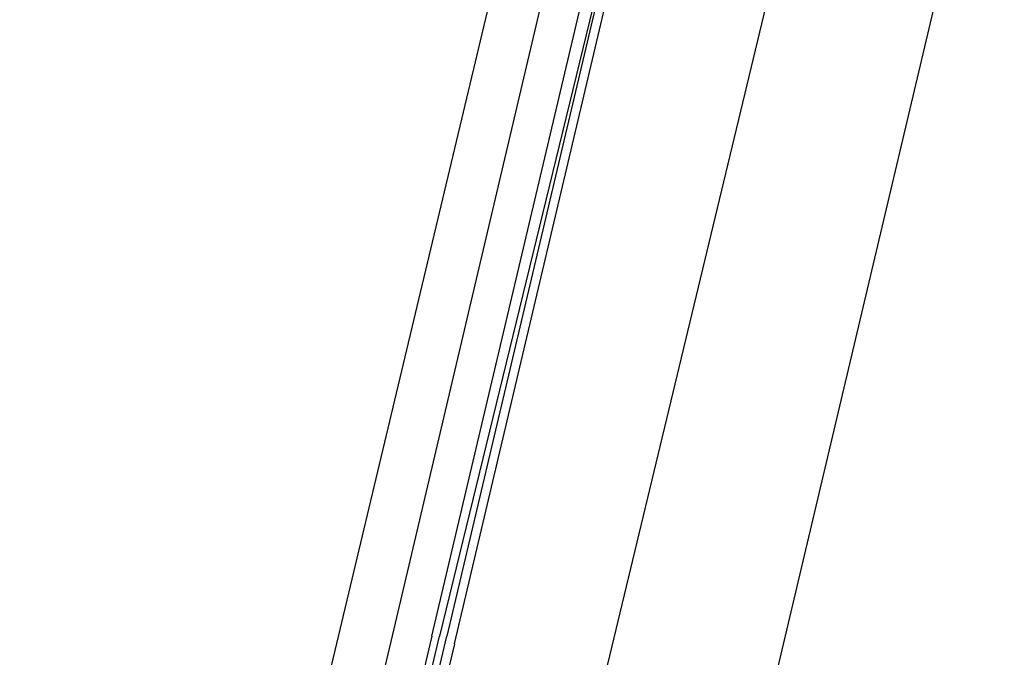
# Model space of a CAD drawing. Header units: feet. Extents: x -79 to 198, y -22 to 181.
# Tile 211 of 256: x 119.92 to 121.67, y 88.95 to 90.08. Entities that reach past the tile are written whole.
import ezdxf

# ---------------------------------------------------------------- set-up
doc = ezdxf.new("R2010")
doc.units = ezdxf.units.FT
doc.layers.add('A-LINEA', color=7, linetype='CONTINUOUS')

msp = doc.modelspace()

# ---------------------------------------------------------------- linework, layer by layer
at = {"layer": 'A-LINEA'}
for p, q in [((120.92, 90.8044), (119.2667, 83.8711)), ((120.5867, 89.0044), (120.9733, 90.6444)), ((121.6667, 90.6311), (120.0267, 83.6978))]:
    msp.add_line(p, q, dxfattribs=at)
for points in [[(121.3867, 90.6978), (120.96, 88.9244), (120.5867, 87.3378)], [(120.6533, 88.9911), (121.0533, 90.6844), (121.0667, 90.6844), (121.08, 90.6844), (120.6667, 88.9911)], [(120.6933, 88.9778), (121.0933, 90.6711), (121.0933, 90.6844), (121.08, 90.6844), (120.68, 88.9911)], [(120.24, 87.4311), (120.24, 87.4311), (120.2133, 87.4311), (120.5867, 89.0044)], [(120.6533, 88.9911), (120.2667, 87.3644), (120.2667, 87.3511), (120.28, 87.3511), (120.6667, 88.9911)], [(120.6933, 88.9778), (120.3067, 87.3511), (120.2933, 87.3511), (120.68, 88.9911)]]:
    msp.add_lwpolyline(points, dxfattribs=at)

doc.saveas('drawing.dxf')
